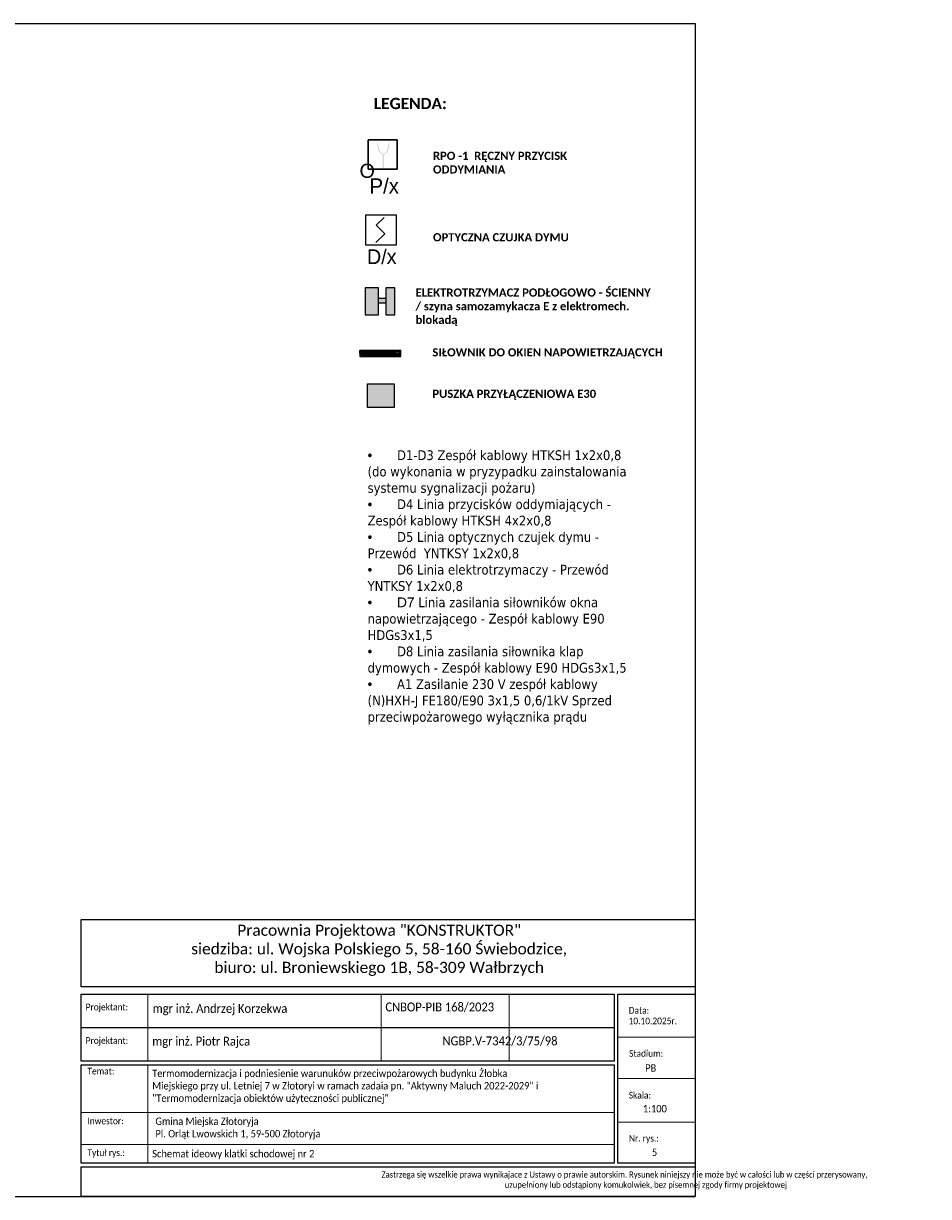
# Model space of a CAD drawing. Header units: millimetres. Extents: x 509 to 36614, y 492 to 3401.
# Tile 41 of 41: x 34401 to 36614, y 531 to 3401. Entities that reach past the tile are written whole.
import ezdxf
from ezdxf.enums import TextEntityAlignment as Align

# ---------------------------------------------------------------- set-up
doc = ezdxf.new("R2010")
doc.units = ezdxf.units.MM
for name, color, linetype in [('_-0', 5, 'Continuous'), ('mapp-system', 7, 'Continuous'), ('SIEMENS_adres', 7, 'Continuous'), ('SIEMENS_adres_csp', 7, 'Continuous'), ('SIEMENS_czujki', 1, 'Continuous'), ('SIEMENS_grupa', 5, 'Continuous'), ('SIEMENS_komentarze', 7, 'Continuous')]:
    doc.layers.add(name, color=color, linetype=linetype)
for name, color, linetype, lineweight in [('mcr opis', 7, 'Continuous', 18), ('RAMKA 100', 198, 'Continuous', 15), ('sciany', 7, 'Continuous', 40), ('WYŁACZNIK', 1, 'Continuous', 18), ('ściany nośne', 1, 'Continuous', 25)]:
    doc.layers.add(name, color=color, linetype=linetype, lineweight=lineweight)
doc.styles.add('ARIAL', font='arial.ttf')
doc.styles.add('MtXpl_romans_shx', font='romans.shx')
doc.styles.add('OPS_Arial', font='txt')
doc.styles.add('ROMANS', font='romans.shx', dxfattribs={"height": 1})
doc.styles.add('SPS 500', font='ARIALN.TTF', dxfattribs={"height": 125})
doc.styles.get("Standard").update_dxf_attribs({"font": 'ARIAL.TTF'})
doc.styles.add('TABELKA', font='romans.shx', dxfattribs={"width": 0.9})

# ---------------------------------------------------------------- blocks, each defined once
blk = doc.blocks.new('*U132')
for p, q in [((7.6, 28.6), (-10.5, 10.5)), ((-10.5, 10.5), (8.7, -8.7)), ((8.7, -8.7), (-11.1, -28.4))]:
    blk.add_line(p, q)
blk.add_lwpolyline([(-34.5, 34.5), (34.5, 34.5), (34.5, -34.5), (-34.5, -34.5)], close=True)
at = {"flags": 9}
blk.add_attdef('NAZWA', (-58.3, 81.4), '', height=22, dxfattribs=at)
at = {"layer": 'SIEMENS_adres', "style": 'ARIAL', "width": 0.7, "flags": 8}
blk.add_attdef('ADRES', text='', height=26, dxfattribs=at).set_placement((8.7, 57.1), align=Align.MIDDLE_LEFT)
at = {"layer": 'SIEMENS_adres_csp', "style": 'MtXpl_romans_shx', "flags": 8}
blk.add_attdef('CSP', text='', height=15.6, dxfattribs=at).set_placement((-41.4, 26.4), align=Align.MIDDLE_RIGHT)
at = {"layer": 'SIEMENS_grupa', "style": 'ARIAL', "width": 0.7, "flags": 8}
blk.add_attdef('GRUPA', text='', height=26, dxfattribs=at).set_placement((0, -45.7), align=Align.TOP_CENTER)
at = {"layer": 'SIEMENS_komentarze', "style": 'MtXpl_romans_shx', "flags": 1}
blk.add_attdef('PARAMETR', (-210.6, -12.1), '', height=22, dxfattribs=at)
at = {"layer": 'SIEMENS_komentarze', "style": 'MtXpl_romans_shx'}
blk.add_attdef('UWAGI', (40.4, -11.2), '', height=22, dxfattribs=at)

msp = doc.modelspace()

# ---------------------------------------------------------------- hatches: boundary and pattern name
at = {"transparency": 33554607}
h = msp.add_hatch(color=256, dxfattribs=at)
h.dxf.hatch_style = 1
h.set_gradient(color1=(0, 0, 255), color2=(0, 0, 228), one_color=1, tint=0.44995, name='CYLINDER')
h.paths.add_polyline_path([(35287.481, 2753.974), (35309.25, 2753.974), (35309.25, 2687.446), (35287.481, 2687.446)])
h.paths.add_polyline_path([(35269.182, 2753.974), (35269.182, 2687.446), (35236.671, 2687.446), (35236.671, 2753.974)])
h.paths.add_polyline_path([(35269.182, 2728.294), (35287.481, 2728.294), (35287.481, 2716.452), (35269.182, 2716.452)])
at = {"transparency": 33554687}
h = msp.add_hatch(color=150, dxfattribs=at)
h.dxf.hatch_style = 1
h.set_gradient(color1=(255, 0, 0), color2=(255, 0, 0), centered=1)
h.paths.add_polyline_path([(35242.78, 2461.285), (35307.785, 2461.285), (35307.785, 2519.364), (35242.78, 2519.364)])
at = {"layer": 'WYŁACZNIK', "lineweight": 30}
h = msp.add_hatch(color=30, dxfattribs=at)
edge = h.paths.add_edge_path()
edge.add_spline(control_points=[(35282.409, 3081.094), (35283.164, 3081.28), (35290.51, 3082.505), (35295.084, 3095.597), (35295.655, 3105.03), (35295.941, 3109.432)], knot_values=[0.41248098, 0.41248098, 0.41248098, 0.41248098, 1.16065763, 6.84798008, 10.93999112, 10.93999112, 10.93999112, 10.93999112], degree=3, periodic=0)
edge.add_line((35295.941, 3109.432), (35294.259, 3109.367))
edge.add_spline(control_points=[(35294.259, 3109.367), (35294.074, 3107.423), (35293.89, 3105.492), (35293.476, 3102.226), (35293.28, 3100.903), (35292.793, 3098.213), (35292.501, 3096.838), (35291.624, 3093.445), (35290.967, 3091.437), (35289.557, 3088.396), (35288.902, 3087.257), (35287.415, 3085.282), (35286.585, 3084.447), (35285.197, 3083.481), (35284.71, 3083.206), (35283.678, 3082.758), (35283.109, 3082.577), (35282.066, 3082.301), (35281.614, 3082.197), (35280.542, 3082.216)], knot_values=[0.09000362, 0.09000362, 0.09000362, 0.09000362, 2.04786432, 2.04786432, 3.36458653, 3.36458653, 4.68130874, 4.68130874, 6.58705887, 6.58705887, 7.88515302, 7.88515302, 9.18324717, 9.18324717, 9.83229424, 9.83229424, 10.48134132, 10.48134132, 10.93999112, 10.93999112, 10.93999112, 10.93999112], degree=3, periodic=0)
edge.add_spline(control_points=[(35281.15, 3082.093), (35280.686, 3082.197), (35280.234, 3082.301), (35279.19, 3082.577), (35278.622, 3082.758), (35277.59, 3083.206), (35277.103, 3083.481), (35275.714, 3084.447), (35274.884, 3085.282), (35273.398, 3087.257), (35272.743, 3088.396), (35271.333, 3091.437), (35270.675, 3093.445), (35269.798, 3096.838), (35269.506, 3098.213), (35269.019, 3100.903), (35268.824, 3102.226), (35268.41, 3105.492), (35268.226, 3107.423), (35268.041, 3109.367)], knot_values=[0.09000362, 0.09000362, 0.09000362, 0.09000362, 0.54865342, 0.54865342, 1.1977005, 1.1977005, 1.84674757, 1.84674757, 3.14484172, 3.14484172, 4.44293587, 4.44293587, 6.348686, 6.348686, 7.66540821, 7.66540821, 8.98213042, 8.98213042, 10.93999112, 10.93999112, 10.93999112, 10.93999112], degree=3, periodic=0)
edge.add_line((35268.041, 3109.367), (35266.098, 3109.146))
edge.add_spline(control_points=[(35266.098, 3109.146), (35266.613, 3105.087), (35266.956, 3094.968), (35272.444, 3082.276), (35279.136, 3081.28), (35279.891, 3081.094)], knot_values=[0.41248098, 0.41248098, 0.41248098, 0.41248098, 4.50449202, 10.19181446, 10.93999112, 10.93999112, 10.93999112, 10.93999112], degree=3, periodic=0)
edge.add_line((35279.891, 3081.094), (35279.891, 3046.663))
edge.add_line((35279.891, 3046.663), (35282.409, 3046.663))
edge.add_line((35282.409, 3046.663), (35282.409, 3081.094))
at = {"layer": 'WYŁACZNIK'}
h = msp.add_hatch(dxfattribs=at)
h.set_pattern_fill('ANSI32', color=150, scale=0.28329, angle=268.335422, style=0)
h.set_pattern_definition([(343.8744794, (32286.8474, 53437.2162), (0.74944374, 2.59217472), []), (343.8744794, (32287.4616, 53436.1023), (0.74944374, 2.59217472), [])])
h.paths.add_polyline_path([(35271.139, 2586.502), (35271.436, 2600.6), (35224.151, 2600.6), (35223.595, 2585.482)], flags=16)
h.paths.add_polyline_path([(35323.086, 2585.482), (35323.383, 2600.6), (35224.151, 2600.6), (35223.595, 2585.482)])
h.paths.add_polyline_path([(35223.595, 2585.482), (35224.151, 2600.6), (35271.436, 2600.6), (35271.139, 2586.502)], flags=16)

# ---------------------------------------------------------------- linework, layer by layer
at = {"color": 0, "lineweight": 15, "ltscale": 10}
for p, q in [((34705.059, 862), (34705.059, 1025.8)), ((35275.833, 862), (35275.833, 1025.8)), ((35588.873, 862), (35588.873, 1025.8)), ((36044.108, 920.692), (35854.828, 920.692)), ((34705.059, 612.545), (34705.059, 852.9)), ((36044.108, 819.173), (35854.828, 819.173)), ((35845.728, 736.199), (34542.608, 736.199)), ((35854.828, 712.305), (36044.108, 712.305)), ((35845.728, 658.045), (34542.608, 658.045))]:
    msp.add_line(p, q, dxfattribs=at)
at = {"color": 0, "ltscale": 10}
msp.add_line((34542.608, 943.9), (35845.728, 943.9), dxfattribs=at)
for points in [[(35236.671, 2753.974), (35236.671, 2687.446), (35269.182, 2687.446), (35269.182, 2753.974)], [(35287.481, 2728.294), (35287.481, 2716.452), (35269.182, 2716.452), (35269.182, 2728.294)], [(35287.481, 2753.974), (35287.481, 2687.446), (35309.25, 2687.446), (35309.25, 2753.974)]]:
    msp.add_lwpolyline(points, close=True)
at = {"color": 150}
msp.add_lwpolyline([(35242.78, 2519.364), (35307.785, 2519.364), (35307.785, 2461.285), (35242.78, 2461.285)], close=True, dxfattribs=at)
at = {"color": 0, "ltscale": 10}
for points in [[(34542.608, 1208.514), (36044.108, 1208.514), (36044.108, 1044), (34542.608, 1044)], [(34542.608, 1025.8), (35845.728, 1025.8), (35845.728, 862), (34542.608, 862)], [(35854.828, 1025.8), (36044.108, 1025.8), (36044.108, 612.545), (35854.828, 612.545)], [(34542.608, 852.9), (35845.728, 852.9), (35845.728, 612.545), (34542.608, 612.545)], [(34542.608, 603.445), (36044.108, 603.445), (36044.108, 530.645), (34542.608, 530.645)]]:
    msp.add_lwpolyline(points, close=True, dxfattribs=at)
at = {"layer": '_-0', "color": 150}
msp.add_lwpolyline([(35323.086, 2585.482), (35323.383, 2600.6), (35224.151, 2600.6), (35223.595, 2585.482), (35323.086, 2585.482)], close=True, dxfattribs=at)
at = {"layer": 'WYŁACZNIK', "color": 30, "lineweight": 30}
msp.add_lwpolyline([(35244.193, 3115.649), (35314.703, 3115.649), (35314.703, 3044.386), (35244.202, 3044.386)], close=True, dxfattribs=at)
at = {"layer": 'WYŁACZNIK', "color": 150, "lineweight": 30}
msp.add_lwpolyline([(35223.873, 2593.041), (35224.151, 2600.6), (35323.383, 2600.6), (35323.086, 2585.482)], close=True, dxfattribs=at)
at = {"layer": 'ściany nośne', "color": 0}
for p, q in [((30444.108, 3400.645), (36044.108, 3400.645)), ((36044.108, 3400.645), (36044.108, 530.645)), ((30444.108, 530.645), (36044.108, 530.645))]:
    msp.add_line(p, q, dxfattribs=at)

# ---------------------------------------------------------------- block references
at = {"layer": 'SIEMENS_czujki', "xscale": 1.074282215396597, "yscale": 1.074282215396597, "zscale": 1.074282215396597}
msp.add_blockref('*U132', (35275.256, 2895.583), dxfattribs=at)

# ---------------------------------------------------------------- texts
at = {"color": 0, "ltscale": 10, "insert": (34569.278, 1195.9), "char_height": 27.3, "width": 1403.675, "attachment_point": 1}
msp.add_mtext('\\pqc;\\fCalibri|b0|i0|c0|p0;Pracownia Projektowa "KONSTRUKTOR"\\Psiedziba: ul. Wojska Polskiego 5, 58-160 Świebodzice,\\Pbiuro: ul. Broniewskiego 1B, 58-309 Wałbrzych', dxfattribs=at)
at = {"color": 0, "ltscale": 10, "attachment_point": 1}
for s, insert, char_height, style in [('{\\fCalibri|b0|i0|c238|p34;mgr inż. Andrzej Korzekwa}', (34717.313, 1001.809), 21.84, 'TABELKA'), ('\\fCalibri|b0|i0|c0|p0;\\W0.9;mgr inż. Piotr Rajca', (34716.162, 921.772), 21.84, 'TABELKA'), ('\\pxqc;{\\fCalibri|b0|i0|c0|p0;NGBP.V-7342/3/75/98}', (35425.911, 922.273), 21.84, 'TABELKA'), ('\\A1;\\P{\\fCalibri|b0|i0|c238|p34;Gmina Miejska Złotoryja \\PPl. Orląt Lwowskich 1, 59-500 Złotoryja}', (34724.005, 754.216), 18.2, 'TABELKA'), ('{\\fCalibri|b0|i0|c0|p0;Schemat ideowy klatki schodowej nr 2}', (34716.162, 644.561), 18.2, 'TABELKA'), ('\\pqc;\\fCalibri|b0|i0|c0|p0;\\W0.9;Zastrzega się wszelkie prawa wynikajace z Ustawy o prawie autorskim. Rysunek niniejszy nie może być w całości lub w części przerysowany,\\P                      uzupełniony lub odstąpiony komukolwiek, bez pisemnej zgody firmy projektowej ', (35276.931, 591.982), 15, 'ROMANS')]:
    msp.add_mtext(s, dxfattribs=dict(at, insert=insert, char_height=char_height, style=style))
at = {"color": 0, "ltscale": 10, "attachment_point": 1, "style": 'TABELKA'}
for s, insert, char_height, width in [('\\pxql;{\\fCalibri|b0|i0|c238|p34;CNBOP-PIB 168/2023}', (35286.281, 1005.346), 21.84, 404.83503), ('\\fCalibri|b0|i0|c0|p0;\\W0.9;Projektant:', (34553.312, 1002.494), 16.38, 198.38), ('\\fCalibri|b0|i0|c0|p0;\\W0.9;Data:', (35881.317, 994.271), 16.38, 198.3962), ('{\\fCalibri|b0|i0|c238|p34;10.10.2025\\fCalibri|b0|i0|c0|p34;r.}', (35880.995, 968.499), 16.38, 198.38), ('\\fCalibri|b0|i0|c0|p0;\\W0.9;Projektant:', (34553.312, 920.594), 16.38, 198.38), ('\\fCalibri|b0|i0|c0|p0;\\W0.9;Stadium:', (35882.27, 888.974), 16.38, 198.3962), ('\\fCalibri|b0|i0|c0|p0;\\W0.9;Temat:', (34557.678, 845.705), 16.38, 198.3962), ('\\A1;\\pxt20.75813,41.51508;{\\fCalibri|b0|i0|c238|p34;Termomodernizacja i podniesienie warunuków przeciwpożarowych budynku Żłobka \\PMiejskiego przy ul. Letniej 7 w Złotoryi w ramach zadaia pn. "Aktywny Maluch 2022-2029" i\\P"Termomodernizacja obiektów użyteczności publicznej"\\P\\pt0;\\P\\P\\pt20.75813,41.51508; }', (34716.038, 841.096), 18.2, 1242.76368), ('{\\fCalibri|b0|i0|c238|p0;PB}', (35921.493, 854.297), 18.2, 42.7857), ('\\fCalibri|b0|i0|c0|p0;\\W0.9;Skala:', (35881.405, 786.808), 16.38, 198.3962), ('{\\fCalibri|b0|i0|c0|p0;1:100}', (35915.945, 754.77), 18.2, 198.38), ('\\fCalibri|b0|i0|c0|p0;\\W0.9;Inwestor:', (34557.678, 723.862), 16.38, 198.3962), ('\\fCalibri|b0|i0|c0|p0;\\W0.9;Nr. rys.:', (35881.672, 681.459), 16.38, 198.3962), ('\\fCalibri|b0|i0|c0|p0;\\W0.9;Tytuł rys.:', (34557.678, 646.105), 16.38, 198.3962), ('{\\fCalibri|b0|i0|c0|p0;5}', (35937.938, 647.903), 18.2, 198.38)]:
    msp.add_mtext(s, dxfattribs=dict(at, insert=insert, char_height=char_height, width=width))
at = {"layer": 'mapp-system', "attachment_point": 1, "style": 'SPS 500', "bg_fill": 2}
for s, insert, char_height, width in [('{\\fCalibri Light|b1|i0|c238|p34;LEGENDA:}', (35257.941, 3218.601, 1376.344), 27.52689, 640.86051), ('{\\fCalibri Light|b1|i0|c238|p34;RPO -1  RĘCZNY PRZYCISK ODDYMIANIA}', (35402.705, 3086.853, 1000), 20, 465.62512), ('{\\fCalibri Light|b1|i0|c238|p34;OPTYCZNA CZUJKA DYMU}', (35402.705, 2887.584, 1000), 20, 599.87182), ('{\\fCalibri Light|b1|i0|c238|p34;ELEKTROTRZYMACZ PODŁOGOWO - ŚCIENNY / szyna samozamykacza E z elektromech. blokadą}', (35360.107, 2752.314, 1000), 20, 578.60811), ('{\\fCalibri Light|b1|i0|c238|p34;SIŁOWNIK DO OKIEN NAPOWIETRZAJĄCYCH}', (35401.217, 2606.024, 1000), 20, 571.65716), ('{\\fCalibri Light|b1|i0|c238|p34;PUSZKA PRZYŁĄCZENIOWA E30}', (35401.217, 2504.684, 1000), 20, 571.65716)]:
    msp.add_mtext(s, dxfattribs=dict(at, insert=insert, char_height=char_height, width=width))
at = {"layer": 'mcr opis', "insert": (35242.78, 2356.446), "char_height": 18, "width": 649.49806, "attachment_point": 1, "line_spacing_factor": 0.8, "bg_fill": 2}
msp.add_mtext('\\pxsm1;{\\fSymbol|b0|i0|c2|p18;\\H1.333333x;·^I\\fTahoma|b0|i0|c238|p34;D1-D3 Zespół kablowy HTKSH 1x2x0,8 (do wykonania w pryzypadku zainstalowania systemu sygnalizacji pożaru)\\P\\fSymbol|b0|i0|c2|p18;·^I\\fTahoma|b0|i0|c238|p34;D4 Linia przycisków oddymiających - Zespół kablowy HTKSH 4x2x0,8 \\P\\fSymbol|b0|i0|c2|p18;·^I\\fTahoma|b0|i0|c238|p34;D5 Linia optycznych czujek dymu - Przewód  YNTKSY 1x2x0,8\\P\\fSymbol|b0|i0|c2|p18;·^I\\fTahoma|b0|i0|c238|p34;D6 Linia elektrotrzymaczy - Przewód  YNTKSY 1x2x0,8\\P\\fSymbol|b0|i0|c2|p18;·^I\\fArial|b0|i0|c238|p34;D7\\fTahoma|b0|i0|c238|p34; Linia zasilania siłowników okna napowietrzającego -\\fArial|b0|i0|c238|p34; \\fTahoma|b0|i0|c238|p34;\\C7;Zespół kablowy E90 HDGs3x1,5\\P\\fSymbol|b0|i0|c2|p18;·^I\\fTahoma|b0|i0|c238|p34;D8 Linia zasilania siłownika klap dymowych - Zespół kablowy E90 HDGs3x1,5\\P\\fSymbol|b0|i0|c2|p18;\\C256;·^I\\fTahoma|b0|i0|c238|p34;A1 \\C7;Zasilanie 230 V zespół kablowy (N)HXH-J FE180/E90 3x1,5 0,6/1kV Sprzed przeciwpożarowego wyłącznika prądu}', dxfattribs=at)
at = {"layer": 'RAMKA 100', "color": 30, "lineweight": 25, "insert": (35283.434, 3021.701), "char_height": 37.3269, "width": 416.32943, "attachment_point": 2, "style": 'OPS_Arial'}
msp.add_mtext('P/x ', dxfattribs=at)
at = {"layer": 'RAMKA 100', "color": 1, "lineweight": 25, "insert": (35277.465, 2848.023), "char_height": 36.0406, "width": 401.9831, "attachment_point": 2, "style": 'OPS_Arial'}
msp.add_mtext('D/x ', dxfattribs=at)
at = {"layer": 'sciany', "color": 30, "lineweight": 25, "insert": (35223.021, 3057.401), "char_height": 34.53319, "width": 42.84663, "attachment_point": 1}
msp.add_mtext('{\\fArial|b0|i0|c238|p34;O}', dxfattribs=at)

doc.saveas('drawing.dxf')
